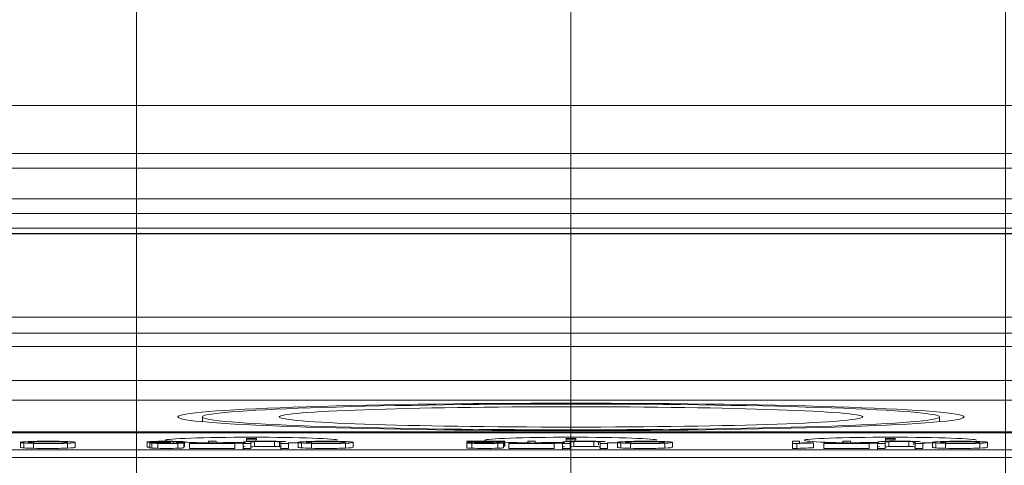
# Model space of a CAD drawing. Header units: millimetres. Extents: x 4 to 836, y 5 to 589.
# Tile 133 of 163: x 685 to 705, y 349 to 358. Entities that reach past the tile are written whole.
import ezdxf

# ---------------------------------------------------------------- set-up
doc = ezdxf.new("R2010")
doc.units = ezdxf.units.MM
doc.layers.add('1', color=7, linetype='Continuous', true_color=0xffffff)
doc.styles.add('ideas_simplex', font='simplex.shx')
doc.dimstyles.get("Standard").update_dxf_attribs({"dimtxt": 0.18, "dimasz": 0.18, "dimexe": 0.18, "dimexo": 0.0625, "dimgap": 0.09, "dimtad": 0, "dimtih": 1, "dimtoh": 1, "dimdec": 4, "dimzin": 0, "dimdsep": 46, "dimtxsty": 'Standard', "dimcen": 0.09, "dimadec": 0, "dimazin": 0, "dimtfac": 1, "dimtdec": 4, "dimtofl": 0, "dimtmove": 0, "dimatfit": 3, "dimfxl": 1, "dimtolj": 1, "dimtzin": 0, "dimarcsym": 0})

# ---------------------------------------------------------------- blocks, each defined once
blk = doc.blocks.new('_U13')
at = {"layer": '1', "color": 27, "lineweight": 13}
for p, q in [((701.028785, 317.780455), (730.248831, 382.403298)), ((730.248831, 382.403298), (732.248831, 382.403298))]:
    blk.add_line(p, q, dxfattribs=at)
at = {"layer": '1', "color": 152, "lineweight": 13}
blk.add_arc((704.942812, 326.43669), 2, 20.669286, 23.659751, dxfattribs=at)
at = {"layer": '1', "color": 27, "lineweight": 18}
for points in [[(705.766818, 328.259055), (706.520827, 331.210542), (707.484825, 330.774662)], [(704.118806, 324.614324), (703.364796, 321.662837), (702.400798, 322.098717)]]:
    blk.add_solid(points, dxfattribs=at)
at = {"layer": '1', "color": 87, "linetype": 'Continuous', "lineweight": 25, "char_height": 3, "attachment_point": 7, "line_spacing_factor": 1.204819, "style": 'ideas_simplex'}
for s, insert in [('\\W1.2776;N°5', (743.147831, 380.038298)), ('\\W0.9188;M', (733.907831, 380.038298)), ('\\W1.0208;4', (737.477831, 380.038298)), ('\\W0.9425;DEPTH 6mm', (729.617831, 374.038298))]:
    blk.add_mtext(s, dxfattribs=dict(at, insert=insert))
blk = doc.blocks.new('_U14')
at = {"layer": '1', "color": 87, "lineweight": 25}
for p, q in [((659.001477, 397.718278), (657.501477, 397.718278)), ((657.501477, 397.718278), (657.501477, 392.093278)), ((671.706477, 397.718278), (670.206477, 397.718278)), ((671.706477, 392.093278), (671.706477, 397.718278)), ((657.501477, 392.093278), (659.001477, 392.093278)), ((670.206477, 392.093278), (671.706477, 392.093278))]:
    blk.add_line(p, q, dxfattribs=at)
at = {"layer": '1', "color": 152, "lineweight": 13}
for p, q in [((633.103977, 337.630815), (633.103977, 392.593278)), ((696.103977, 320.097855), (696.103977, 392.593278))]:
    blk.add_line(p, q, dxfattribs=at)
at = {"layer": '1', "color": 27, "lineweight": 13}
blk.add_line((633.103977, 390.593278), (696.103977, 390.593278), dxfattribs=at)
at = {"layer": '1', "color": 27, "lineweight": 18}
for points in [[(633.103977, 390.593278), (636.103975, 391.122259), (636.103979, 390.064297)], [(696.103977, 390.593278), (693.103979, 390.064297), (693.103975, 391.122259)]]:
    blk.add_solid(points, dxfattribs=at)
at = {"layer": '1', "color": 87, "linetype": 'Continuous', "lineweight": 25, "char_height": 3, "attachment_point": 7, "line_spacing_factor": 1.204819, "style": 'ideas_simplex'}
for s, insert in [('\\W1.0642;63', (661.942977, 399.853278)), ('\\W1.2097;2.48', (658.972977, 392.540778))]:
    blk.add_mtext(s, dxfattribs=dict(at, insert=insert))
blk = doc.blocks.new('_U15')
at = {"layer": '1', "color": 87, "lineweight": 25}
for p, q in [((675.222975, 378.974982), (673.722975, 378.974982)), ((673.722975, 378.974982), (673.722975, 373.349982)), ((681.987975, 378.974982), (680.487975, 378.974982)), ((681.987975, 373.349982), (681.987975, 378.974982)), ((673.722975, 373.349982), (675.222975, 373.349982)), ((680.487975, 373.349982), (681.987975, 373.349982))]:
    blk.add_line(p, q, dxfattribs=at)
at = {"layer": '1', "color": 152, "lineweight": 13}
for p, q in [((687.265142, 328.93669), (687.265142, 373.849982)), ((704.942812, 328.93669), (704.942812, 373.849982))]:
    blk.add_line(p, q, dxfattribs=at)
at = {"layer": '1', "color": 27, "lineweight": 13}
blk.add_line((704.942812, 371.849982), (672.065475, 371.849982), dxfattribs=at)
at = {"layer": '1', "color": 27, "lineweight": 18}
for points in [[(687.265142, 371.849982), (690.26514, 372.378963), (690.265144, 371.321001)], [(704.942812, 371.849982), (701.942814, 371.321001), (701.94281, 372.378963)]]:
    blk.add_solid(points, dxfattribs=at)
at = {"layer": '1', "color": 87, "linetype": 'Continuous', "lineweight": 25, "char_height": 3, "attachment_point": 7, "line_spacing_factor": 1.204819, "style": 'ideas_simplex'}
for s, insert in [('\\W1.2097;17,7', (672.224475, 381.109982)), ('\\W1.4583;.7', (675.194475, 373.797482))]:
    blk.add_mtext(s, dxfattribs=dict(at, insert=insert))

msp = doc.modelspace()

# ---------------------------------------------------------------- linework, layer by layer
at = {"layer": '1', "color": 143, "linetype": 'Continuous', "lineweight": 13}
for p, q in [((647.393, 355.62), (744.815, 355.62)), ((744.815, 355.321), (647.393, 355.321)), ((652.747, 354.698), (739.461, 354.698)), ((656.726, 353.994), (735.481, 353.994)), ((735.481, 353.986), (656.726, 353.986)), ((671.278, 352.29), (720.93, 352.29)), ((671.561, 351.965), (720.647, 351.965)), ((720.647, 351.693), (671.561, 351.693))]:
    msp.add_line(p, q, dxfattribs=at)
at = {"layer": '1', "color": 143, "linetype": 'Continuous', "lineweight": 18}
for p, q in [((739.461, 354.398), (652.747, 354.398)), ((652.639, 354.098), (739.569, 354.098)), ((671.772, 350.998), (720.436, 350.998))]:
    msp.add_line(p, q, dxfattribs=at)
at = {"layer": '1', "color": 252, "linetype": 'Continuous', "lineweight": 18}
for p, q in [((671.855, 350.598), (720.353, 350.598)), ((681.551, 349.954), (710.656, 349.954)), ((710.573, 349.936), (681.635, 349.936))]:
    msp.add_line(p, q, dxfattribs=at)
at = {"layer": '1', "color": 2, "linetype": 'Continuous', "lineweight": 18}
for p, q in [((688.604, 350.259), (688.604, 350.161)), ((703.604, 350.161), (703.604, 350.259))]:
    msp.add_line(p, q, dxfattribs=at)
at = {"layer": '1', "color": 7, "linetype": 'Continuous', "lineweight": 18}
for p, q in [((689.504, 349.823), (689.504, 349.795)), ((689.704, 349.823), (689.504, 349.823)), ((689.704, 349.795), (689.704, 349.823)), ((696.004, 349.823), (696.004, 349.795)), ((696.204, 349.823), (696.004, 349.823)), ((696.204, 349.795), (696.204, 349.823)), ((702.704, 349.823), (702.504, 349.823)), ((702.504, 349.823), (702.504, 349.795)), ((702.704, 349.795), (702.704, 349.823)), ((684.902, 349.753), (684.902, 349.628)), ((684.97, 349.729), (684.97, 349.629)), ((685.168, 349.721), (685.168, 349.621)), ((686.018, 349.741), (686.018, 349.641)), ((687.477, 349.762), (687.477, 349.637)), ((687.534, 349.742), (687.534, 349.618)), ((687.698, 349.756), (687.698, 349.728)), ((687.7, 349.72), (687.7, 349.62)), ((688.098, 349.75), (688.098, 349.731)), ((688.226, 349.73), (688.226, 349.63)), ((688.241, 349.751), (688.241, 349.651)), ((688.342, 349.719), (688.342, 349.619)), ((689.267, 349.721), (689.267, 349.724)), ((689.267, 349.724), (689.267, 349.721)), ((689.267, 349.621), (689.267, 349.721)), ((689.436, 349.606), (689.436, 349.731)), ((689.504, 349.795), (689.704, 349.795)), ((689.504, 349.795), (689.504, 349.757)), ((690.074, 349.757), (690.074, 349.657)), ((690.2, 349.744), (690.2, 349.736)), ((690.2, 349.606), (690.2, 349.731)), ((690.354, 349.615), (690.354, 349.74)), ((690.555, 349.753), (690.555, 349.628)), ((690.623, 349.729), (690.623, 349.629)), ((690.821, 349.721), (690.821, 349.621)), ((691.671, 349.741), (691.671, 349.641)), ((693.986, 349.743), (693.986, 349.618)), ((694.645, 349.753), (694.645, 349.732)), ((694.729, 349.731), (694.729, 349.631)), ((694.739, 349.659), (694.731, 349.658)), ((694.739, 349.759), (694.739, 349.659)), ((694.756, 349.663), (694.756, 349.762)), ((694.838, 349.719), (694.838, 349.619)), ((695.378, 349.737), (695.378, 349.734)), ((695.763, 349.721), (695.763, 349.724)), ((695.763, 349.724), (695.763, 349.721)), ((695.763, 349.621), (695.763, 349.721)), ((695.932, 349.606), (695.932, 349.731)), ((696.004, 349.795), (696.004, 349.757)), ((696.004, 349.795), (696.204, 349.795)), ((696.57, 349.757), (696.57, 349.657)), ((696.696, 349.606), (696.696, 349.731)), ((696.85, 349.615), (696.85, 349.74)), ((697.052, 349.753), (697.052, 349.628)), ((697.12, 349.729), (697.12, 349.629)), ((697.317, 349.721), (697.317, 349.621)), ((698.167, 349.741), (698.167, 349.641)), ((700.609, 349.763), (700.609, 349.663)), ((700.752, 349.763), (700.609, 349.763)), ((700.609, 349.763), (700.609, 349.718)), ((700.609, 349.718), (700.609, 349.618)), ((700.609, 349.718), (700.698, 349.718)), ((700.609, 349.663), (700.609, 349.618)), ((700.698, 349.718), (700.698, 349.618)), ((700.752, 349.728), (700.752, 349.763)), ((701.037, 349.73), (701.037, 349.735)), ((701.037, 349.73), (701.037, 349.63)), ((701.249, 349.719), (701.249, 349.619)), ((702.173, 349.721), (702.173, 349.724)), ((702.173, 349.724), (702.173, 349.721)), ((702.173, 349.621), (702.173, 349.721)), ((702.343, 349.606), (702.343, 349.731)), ((702.504, 349.795), (702.504, 349.76)), ((702.504, 349.795), (702.704, 349.795)), ((702.981, 349.757), (702.981, 349.657)), ((703.106, 349.606), (703.106, 349.731)), ((703.261, 349.615), (703.261, 349.74)), ((703.462, 349.753), (703.462, 349.628)), ((703.53, 349.729), (703.53, 349.629)), ((703.728, 349.721), (703.728, 349.621)), ((704.578, 349.741), (704.578, 349.641)), ((700.609, 349.618), (700.698, 349.618))]:
    msp.add_line(p, q, dxfattribs=at)
at = {"layer": '1', "color": 7, "linetype": 'Continuous', "lineweight": 13}
for p, q in [((685.174, 349.754), (685.174, 349.728)), ((685.862, 349.724), (685.862, 349.624)), ((687.534, 349.743), (687.534, 349.643)), ((687.577, 349.724), (687.577, 349.624)), ((688.014, 349.757), (688.014, 349.725)), ((688.107, 349.721), (688.107, 349.622)), ((689.267, 349.724), (689.267, 349.724)), ((689.663, 349.755), (689.663, 349.655)), ((690.171, 349.753), (690.171, 349.653)), ((690.827, 349.754), (690.827, 349.728)), ((691.515, 349.724), (691.515, 349.624)), ((693.985, 349.758), (693.985, 349.761)), ((694.084, 349.722), (694.084, 349.622)), ((694.615, 349.722), (694.615, 349.622)), ((695.763, 349.724), (695.763, 349.724)), ((696.159, 349.755), (696.159, 349.655)), ((696.667, 349.753), (696.667, 349.689)), ((697.323, 349.754), (697.323, 349.728)), ((698.011, 349.724), (698.011, 349.624)), ((702.173, 349.724), (702.173, 349.724)), ((702.57, 349.755), (702.57, 349.655)), ((703.078, 349.753), (703.078, 349.689)), ((703.734, 349.754), (703.734, 349.728)), ((704.422, 349.724), (704.422, 349.624))]:
    msp.add_line(p, q, dxfattribs=at)
at = {"layer": '1', "color": 27, "linetype": 'Continuous', "lineweight": 18}
msp.add_line((720.091, 349.589), (672.117, 349.589), dxfattribs=at)
at = {"layer": '1', "color": 27, "linetype": 'Continuous', "lineweight": 13}
msp.add_line((682.814, 349.436), (709.394, 349.436), dxfattribs=at)
at = {"layer": '1', "color": 252, "linetype": 'Continuous', "lineweight": 18}
msp.add_ellipse((696.104, 350.259), major_axis=(-8, 0), ratio=0.034899, dxfattribs=at)
at = {"layer": '1', "color": 2, "linetype": 'Continuous', "lineweight": 18}
for major_axis in [(7.5, 0), (5.937, 0)]:
    msp.add_ellipse((696.104, 350.259), major_axis=major_axis, ratio=0.034899, dxfattribs=at)
at = {"layer": '1', "color": 252, "linetype": 'Continuous', "lineweight": 18}
for centre, start_param, end_param in [((689.604, 349.784), 3.141598, 6.283185), ((696.104, 349.784), 3.141598, 6.283185), ((702.604, 349.784), 3.141598, 6.283185), ((689.604, 349.784), 0, 0.370806), ((689.604, 349.784), 0.6777, 1.474683), ((689.604, 349.784), 2.013564, 2.158765), ((696.104, 349.784), 0, 0.359614), ((696.104, 349.784), 0.691543, 1.472523), ((696.104, 349.784), 2.014546, 2.155917), ((702.604, 349.784), 0, 1.42108), ((702.604, 349.784), 1.960746, 2.089748)]:
    msp.add_ellipse(centre, major_axis=(-1.75, 0), ratio=0.034899, start_param=start_param, end_param=end_param, dxfattribs=at)
at = {"layer": '1', "color": 30, "linetype": 'Continuous', "lineweight": 18}
for centre, start_param, end_param in [((689.604, 349.684), 1.64831, 2.038751), ((689.604, 349.684), 0.997412, 1.083119), ((696.104, 349.684), 1.64831, 2.050532), ((696.104, 349.684), 0.997412, 1.07929), ((702.604, 349.684), 1.72204, 2.105118), ((702.604, 349.684), 0.997412, 1.158713)]:
    msp.add_ellipse(centre, major_axis=(1.6, 0), ratio=0.034899, start_param=start_param, end_param=end_param, dxfattribs=at)
at = {"layer": '1', "color": 7, "linetype": 'Continuous', "lineweight": 18}
for centre, major_axis, start_param, end_param in [((701.398, 349.704), (0.807, 0), 2.03578, 2.622704), ((701.398, 349.604), (0.807, 0), 2.03578, 2.622704), ((701.419, 349.703), (-0.985, 0), 5.110589, 5.455533)]:
    msp.add_ellipse(centre, major_axis=major_axis, ratio=0.034899, start_param=start_param, end_param=end_param, dxfattribs=at)
at = {"layer": '1', "color": 143, "linetype": 'Continuous', "lineweight": 18}
msp.add_open_spline([(676.91, 356.598), (715.298, 356.598)], degree=1, dxfattribs=at)
at = {"layer": '1', "color": 7, "linetype": 'Continuous', "lineweight": 18}
for points, knots in [([(684.97, 349.729), (684.925, 349.732), (684.902, 349.736), (684.902, 349.745), (684.926, 349.749), (684.974, 349.753)], [0, 0, 0, 0, 0.5, 0.5, 1, 1, 1, 1]), ([(684.97, 349.629), (684.925, 349.632), (684.902, 349.636), (684.902, 349.641), (684.902, 349.641), (684.902, 349.641)], [0, 0, 0, 0, 0.996069, 0.996069, 1, 1, 1, 1]), ([(685.174, 349.754), (685.099, 349.751), (685.061, 349.746), (685.061, 349.741), (685.061, 349.737), (685.078, 349.734), (685.11, 349.731)], [0, 0, 0, 0, 0.5, 0.5, 0.5, 1, 1, 1, 1]), ([(685.862, 349.724), (685.758, 349.72), (685.624, 349.718), (685.459, 349.718), (685.352, 349.718), (685.255, 349.719), (685.168, 349.721)], [0, 0, 0, 0, 0.5, 0.5, 0.5, 1, 1, 1, 1]), ([(685.862, 349.624), (685.758, 349.62), (685.624, 349.618), (685.459, 349.618), (685.352, 349.618), (685.255, 349.619), (685.168, 349.621)], [0, 0, 0, 0, 0.5, 0.5, 0.5, 1, 1, 1, 1]), ([(685.746, 349.754), (685.67, 349.757), (685.575, 349.759), (685.461, 349.759), (685.345, 349.759), (685.249, 349.757), (685.174, 349.754)], [0, 0, 0, 0, 0.5, 0.5, 0.5, 1, 1, 1, 1]), ([(685.177, 349.761), (685.265, 349.763), (685.359, 349.764), (685.46, 349.764), (685.57, 349.764), (685.668, 349.763), (685.755, 349.761)], [0, 0, 0, 0, 0.5, 0.5, 0.5, 1, 1, 1, 1]), ([(685.25, 349.725), (685.312, 349.724), (685.382, 349.723), (685.459, 349.723), (685.568, 349.723), (685.662, 349.724), (685.741, 349.727)], [0, 0, 0, 0, 0.5, 0.5, 0.5, 1, 1, 1, 1]), ([(687.534, 349.743), (687.496, 349.745), (687.477, 349.747), (687.477, 349.754), (687.514, 349.757), (687.588, 349.76)], [0, 0, 0, 0, 0.5, 0.5, 1, 1, 1, 1]), ([(687.534, 349.643), (687.496, 349.645), (687.477, 349.647), (687.477, 349.65), (687.477, 349.65), (687.477, 349.65)], [0, 0, 0, 0, 0.999095, 0.999095, 1, 1, 1, 1]), ([(687.577, 349.724), (687.548, 349.726), (687.534, 349.728), (687.534, 349.732), (687.547, 349.734), (687.575, 349.735)], [0, 0, 0, 0, 0.5, 0.5, 1, 1, 1, 1]), ([(687.577, 349.624), (687.548, 349.626), (687.534, 349.628), (687.534, 349.63), (687.534, 349.63), (687.534, 349.63)], [0, 0, 0, 0, 0.993302, 0.993302, 1, 1, 1, 1]), ([(687.588, 349.76), (687.662, 349.762), (687.756, 349.764), (687.87, 349.764), (687.972, 349.764), (688.057, 349.762), (688.125, 349.76)], [0, 0, 0, 0, 0.5, 0.5, 0.5, 1, 1, 1, 1]), ([(687.698, 349.756), (687.652, 349.755), (687.629, 349.753), (687.629, 349.747), (687.65, 349.745), (687.693, 349.744)], [0, 0, 0, 0, 0.5, 0.5, 1, 1, 1, 1]), ([(687.754, 349.735), (687.706, 349.734), (687.681, 349.732), (687.681, 349.728), (687.699, 349.726), (687.735, 349.725)], [0, 0, 0, 0, 0.5, 0.5, 1, 1, 1, 1]), ([(687.693, 349.744), (687.736, 349.742), (687.791, 349.741), (687.857, 349.741), (687.884, 349.741), (687.918, 349.742), (687.958, 349.742)], [0, 0, 0, 0, 0.5, 0.5, 0.5, 1, 1, 1, 1]), ([(688.014, 349.757), (687.974, 349.758), (687.926, 349.759), (687.869, 349.759), (687.802, 349.759), (687.745, 349.758), (687.698, 349.756)], [0, 0, 0, 0, 0.5, 0.5, 0.5, 1, 1, 1, 1]), ([(688.107, 349.721), (688.045, 349.719), (687.968, 349.718), (687.875, 349.718), (687.812, 349.718), (687.753, 349.719), (687.7, 349.72)], [0, 0, 0, 0, 0.5, 0.5, 0.5, 1, 1, 1, 1]), ([(688.107, 349.622), (688.045, 349.62), (687.968, 349.619), (687.875, 349.619), (687.812, 349.619), (687.753, 349.619), (687.7, 349.62)], [0, 0, 0, 0, 0.5, 0.5, 0.5, 1, 1, 1, 1]), ([(687.735, 349.725), (687.77, 349.724), (687.816, 349.723), (687.928, 349.723), (687.975, 349.724), (688.011, 349.725)], [0, 0, 0, 0, 0.5, 0.5, 1, 1, 1, 1]), ([(687.942, 349.737), (687.933, 349.737), (687.925, 349.737), (687.919, 349.737), (687.858, 349.737), (687.803, 349.737), (687.754, 349.735)], [0, 0, 0, 0, 0.5, 0.5, 0.5, 1, 1, 1, 1]), ([(688.882, 349.763), (688.882, 349.763), (688.728, 349.763), (688.728, 349.763), (688.728, 349.763), (688.728, 349.724), (688.728, 349.724), (688.728, 349.724), (688.342, 349.724), (688.342, 349.724), (688.342, 349.724), (688.342, 349.719), (688.342, 349.719)], [0, 0, 0, 0, 0.25, 0.25, 0.25, 0.5, 0.5, 0.5, 0.75, 0.75, 0.75, 1, 1, 1, 1]), ([(688.342, 349.619), (688.342, 349.619), (689.267, 349.619), (689.267, 349.619), (689.267, 349.619), (689.267, 349.62), (689.267, 349.621)], [0, 0, 0, 0, 0.706787, 0.706787, 0.706787, 1, 1, 1, 1]), ([(689.267, 349.724), (689.267, 349.724), (689.267, 349.724), (689.267, 349.724), (689.267, 349.724), (688.882, 349.724), (688.882, 349.724), (688.882, 349.724), (688.882, 349.73), (688.882, 349.738)], [0, 0, 0, 0, 0.000679, 0.000679, 0.000679, 0.715056, 0.715056, 0.715056, 1, 1, 1, 1]), ([(689.476, 349.655), (689.449, 349.652), (689.436, 349.649), (689.436, 349.644), (689.436, 349.644), (689.436, 349.619), (689.436, 349.619), (689.436, 349.619), (689.591, 349.619), (689.591, 349.619)], [0, 0, 0, 0, 0.333333, 0.333333, 0.333333, 0.666667, 0.666667, 0.666667, 1, 1, 1, 1]), ([(689.591, 349.719), (689.591, 349.719), (689.591, 349.744), (689.591, 349.744), (689.591, 349.75), (689.615, 349.753), (689.663, 349.755)], [0, 0, 0, 0, 0.500309, 0.500309, 0.500309, 1, 1, 1, 1]), ([(689.591, 349.644), (689.591, 349.644), (689.591, 349.644), (689.591, 349.65), (689.615, 349.653), (689.663, 349.655)], [0, 0, 0, 0, 0.001395, 0.001395, 1, 1, 1, 1]), ([(690.16, 349.761), (690.091, 349.763), (690.001, 349.764), (689.892, 349.764), (689.78, 349.764), (689.689, 349.763), (689.62, 349.761)], [0, 0, 0, 0, 0.5, 0.5, 0.5, 1, 1, 1, 1]), ([(689.663, 349.755), (689.711, 349.757), (689.792, 349.758), (689.906, 349.758), (689.972, 349.758), (690.028, 349.758), (690.074, 349.757)], [0, 0, 0, 0, 0.5, 0.5, 0.5, 1, 1, 1, 1]), ([(689.663, 349.655), (689.711, 349.657), (689.792, 349.658), (689.906, 349.658), (689.972, 349.658), (690.028, 349.658), (690.074, 349.657)], [0, 0, 0, 0, 0.5, 0.5, 0.5, 1, 1, 1, 1]), ([(690.171, 349.653), (690.19, 349.651), (690.2, 349.648), (690.2, 349.644), (690.2, 349.644), (690.2, 349.619), (690.2, 349.619), (690.2, 349.619), (690.354, 349.619), (690.354, 349.619), (690.354, 349.619), (690.354, 349.623), (690.354, 349.628)], [0, 0, 0, 0, 0.294216, 0.294216, 0.294216, 0.588432, 0.588432, 0.588432, 0.882648, 0.882648, 0.882648, 1, 1, 1, 1]), ([(690.623, 349.729), (690.578, 349.732), (690.555, 349.736), (690.555, 349.745), (690.579, 349.749), (690.627, 349.753)], [0, 0, 0, 0, 0.5, 0.5, 1, 1, 1, 1]), ([(690.623, 349.629), (690.578, 349.632), (690.555, 349.636), (690.555, 349.641), (690.555, 349.641), (690.555, 349.641)], [0, 0, 0, 0, 0.996069, 0.996069, 1, 1, 1, 1]), ([(690.827, 349.754), (690.752, 349.751), (690.714, 349.746), (690.714, 349.741), (690.714, 349.737), (690.731, 349.734), (690.763, 349.731)], [0, 0, 0, 0, 0.5, 0.5, 0.5, 1, 1, 1, 1]), ([(691.515, 349.724), (691.411, 349.72), (691.277, 349.718), (691.112, 349.718), (691.005, 349.718), (690.908, 349.719), (690.821, 349.721)], [0, 0, 0, 0, 0.5, 0.5, 0.5, 1, 1, 1, 1]), ([(691.515, 349.624), (691.411, 349.62), (691.277, 349.618), (691.112, 349.618), (691.005, 349.618), (690.908, 349.619), (690.821, 349.621)], [0, 0, 0, 0, 0.5, 0.5, 0.5, 1, 1, 1, 1]), ([(691.399, 349.754), (691.323, 349.757), (691.228, 349.759), (691.114, 349.759), (690.998, 349.759), (690.902, 349.757), (690.827, 349.754)], [0, 0, 0, 0, 0.5, 0.5, 0.5, 1, 1, 1, 1]), ([(690.83, 349.761), (690.918, 349.763), (691.012, 349.764), (691.113, 349.764), (691.223, 349.764), (691.321, 349.763), (691.408, 349.761)], [0, 0, 0, 0, 0.5, 0.5, 0.5, 1, 1, 1, 1]), ([(690.903, 349.725), (690.965, 349.724), (691.035, 349.723), (691.112, 349.723), (691.221, 349.723), (691.315, 349.724), (691.394, 349.727)], [0, 0, 0, 0, 0.5, 0.5, 0.5, 1, 1, 1, 1]), ([(693.985, 349.761), (693.985, 349.762), (693.985, 349.763), (693.985, 349.763), (693.985, 349.763), (694.756, 349.763), (694.756, 349.763)], [0, 0, 0, 0, 0.285247, 0.285247, 0.285247, 1, 1, 1, 1]), ([(694.084, 349.722), (694.019, 349.724), (693.986, 349.727), (693.986, 349.732), (693.996, 349.734), (694.015, 349.736)], [0, 0, 0, 0, 0.5, 0.5, 1, 1, 1, 1]), ([(694.084, 349.622), (694.019, 349.624), (693.986, 349.627), (693.986, 349.631), (693.986, 349.631), (693.986, 349.631)], [0, 0, 0, 0, 0.997521, 0.997521, 1, 1, 1, 1]), ([(694.615, 349.722), (694.55, 349.72), (694.461, 349.718), (694.238, 349.718), (694.15, 349.72), (694.084, 349.722)], [0, 0, 0, 0, 0.5, 0.5, 1, 1, 1, 1]), ([(694.615, 349.622), (694.55, 349.62), (694.461, 349.618), (694.238, 349.618), (694.15, 349.62), (694.084, 349.622)], [0, 0, 0, 0, 0.5, 0.5, 1, 1, 1, 1]), ([(694.2, 349.737), (694.156, 349.735), (694.134, 349.733), (694.134, 349.728), (694.154, 349.727), (694.194, 349.725)], [0, 0, 0, 0, 0.5, 0.5, 1, 1, 1, 1]), ([(694.194, 349.725), (694.235, 349.724), (694.288, 349.723), (694.353, 349.723), (694.422, 349.723), (694.478, 349.724), (694.519, 349.725)], [0, 0, 0, 0, 0.5, 0.5, 0.5, 1, 1, 1, 1]), ([(695.378, 349.763), (695.378, 349.763), (695.224, 349.763), (695.224, 349.763), (695.224, 349.763), (695.224, 349.724), (695.224, 349.724), (695.224, 349.724), (694.838, 349.724), (694.838, 349.724), (694.838, 349.724), (694.838, 349.719), (694.838, 349.719)], [0, 0, 0, 0, 0.25, 0.25, 0.25, 0.5, 0.5, 0.5, 0.75, 0.75, 0.75, 1, 1, 1, 1]), ([(694.838, 349.619), (694.838, 349.619), (695.763, 349.619), (695.763, 349.619), (695.763, 349.619), (695.763, 349.62), (695.763, 349.621)], [0, 0, 0, 0, 0.706787, 0.706787, 0.706787, 1, 1, 1, 1]), ([(695.763, 349.724), (695.763, 349.724), (695.763, 349.724), (695.763, 349.724), (695.763, 349.724), (695.378, 349.724), (695.378, 349.724), (695.378, 349.724), (695.378, 349.73), (695.378, 349.737)], [0, 0, 0, 0, 0.000679, 0.000679, 0.000679, 0.715056, 0.715056, 0.715056, 1, 1, 1, 1]), ([(695.972, 349.755), (695.946, 349.752), (695.932, 349.749), (695.932, 349.744), (695.932, 349.744), (695.932, 349.74), (695.932, 349.735)], [0, 0, 0, 0, 0.716538, 0.716538, 0.716538, 1, 1, 1, 1]), ([(695.972, 349.655), (695.946, 349.652), (695.932, 349.649), (695.932, 349.644), (695.932, 349.644), (695.932, 349.619), (695.932, 349.619), (695.932, 349.619), (696.087, 349.619), (696.087, 349.619)], [0, 0, 0, 0, 0.333333, 0.333333, 0.333333, 0.666667, 0.666667, 0.666667, 1, 1, 1, 1]), ([(696.087, 349.719), (696.087, 349.719), (696.087, 349.744), (696.087, 349.744), (696.087, 349.75), (696.111, 349.753), (696.159, 349.755)], [0, 0, 0, 0, 0.500309, 0.500309, 0.500309, 1, 1, 1, 1]), ([(696.087, 349.644), (696.087, 349.644), (696.087, 349.644), (696.087, 349.65), (696.111, 349.653), (696.159, 349.655)], [0, 0, 0, 0, 0.001395, 0.001395, 1, 1, 1, 1]), ([(696.657, 349.761), (696.587, 349.763), (696.498, 349.764), (696.388, 349.764), (696.276, 349.764), (696.185, 349.763), (696.116, 349.761)], [0, 0, 0, 0, 0.5, 0.5, 0.5, 1, 1, 1, 1]), ([(696.159, 349.755), (696.208, 349.757), (696.289, 349.758), (696.402, 349.758), (696.468, 349.758), (696.525, 349.758), (696.57, 349.757)], [0, 0, 0, 0, 0.5, 0.5, 0.5, 1, 1, 1, 1]), ([(696.159, 349.655), (696.208, 349.657), (696.289, 349.658), (696.402, 349.658), (696.468, 349.658), (696.525, 349.658), (696.57, 349.657)], [0, 0, 0, 0, 0.5, 0.5, 0.5, 1, 1, 1, 1]), ([(696.667, 349.653), (696.686, 349.651), (696.696, 349.648), (696.696, 349.644), (696.696, 349.644), (696.696, 349.619), (696.696, 349.619), (696.696, 349.619), (696.85, 349.619), (696.85, 349.619), (696.85, 349.619), (696.85, 349.623), (696.85, 349.628)], [0, 0, 0, 0, 0.294216, 0.294216, 0.294216, 0.588432, 0.588432, 0.588432, 0.882648, 0.882648, 0.882648, 1, 1, 1, 1]), ([(697.12, 349.729), (697.074, 349.732), (697.052, 349.736), (697.052, 349.745), (697.075, 349.749), (697.123, 349.753)], [0, 0, 0, 0, 0.5, 0.5, 1, 1, 1, 1]), ([(697.12, 349.629), (697.074, 349.632), (697.052, 349.636), (697.052, 349.641), (697.052, 349.641), (697.052, 349.641)], [0, 0, 0, 0, 0.996069, 0.996069, 1, 1, 1, 1]), ([(697.323, 349.754), (697.248, 349.751), (697.211, 349.746), (697.211, 349.741), (697.211, 349.737), (697.227, 349.734), (697.259, 349.731)], [0, 0, 0, 0, 0.5, 0.5, 0.5, 1, 1, 1, 1]), ([(698.011, 349.724), (697.907, 349.72), (697.773, 349.718), (697.609, 349.718), (697.501, 349.718), (697.404, 349.719), (697.317, 349.721)], [0, 0, 0, 0, 0.5, 0.5, 0.5, 1, 1, 1, 1]), ([(698.011, 349.624), (697.907, 349.62), (697.773, 349.618), (697.609, 349.618), (697.501, 349.618), (697.404, 349.619), (697.317, 349.621)], [0, 0, 0, 0, 0.5, 0.5, 0.5, 1, 1, 1, 1]), ([(697.895, 349.754), (697.819, 349.757), (697.724, 349.759), (697.61, 349.759), (697.494, 349.759), (697.398, 349.757), (697.323, 349.754)], [0, 0, 0, 0, 0.5, 0.5, 0.5, 1, 1, 1, 1]), ([(697.326, 349.761), (697.414, 349.763), (697.508, 349.764), (697.609, 349.764), (697.719, 349.764), (697.817, 349.763), (697.904, 349.761)], [0, 0, 0, 0, 0.5, 0.5, 0.5, 1, 1, 1, 1]), ([(697.4, 349.725), (697.462, 349.724), (697.531, 349.723), (697.608, 349.723), (697.717, 349.723), (697.811, 349.724), (697.89, 349.727)], [0, 0, 0, 0, 0.5, 0.5, 0.5, 1, 1, 1, 1]), ([(701.789, 349.763), (701.789, 349.763), (701.635, 349.763), (701.635, 349.763), (701.635, 349.763), (701.635, 349.724), (701.635, 349.724), (701.635, 349.724), (701.249, 349.724), (701.249, 349.724), (701.249, 349.724), (701.249, 349.719), (701.249, 349.719)], [0, 0, 0, 0, 0.25, 0.25, 0.25, 0.5, 0.5, 0.5, 0.75, 0.75, 0.75, 1, 1, 1, 1]), ([(701.249, 349.619), (701.249, 349.619), (702.173, 349.619), (702.173, 349.619), (702.173, 349.619), (702.173, 349.62), (702.173, 349.621)], [0, 0, 0, 0, 0.706787, 0.706787, 0.706787, 1, 1, 1, 1]), ([(702.173, 349.724), (702.173, 349.724), (702.173, 349.724), (702.173, 349.724), (702.173, 349.724), (701.789, 349.724), (701.789, 349.724), (701.789, 349.724), (701.789, 349.73), (701.789, 349.737)], [0, 0, 0, 0, 0.000679, 0.000679, 0.000679, 0.715056, 0.715056, 0.715056, 1, 1, 1, 1]), ([(702.383, 349.755), (702.356, 349.752), (702.343, 349.749), (702.343, 349.744), (702.343, 349.744), (702.343, 349.74), (702.343, 349.735)], [0, 0, 0, 0, 0.716538, 0.716538, 0.716538, 1, 1, 1, 1]), ([(702.383, 349.655), (702.356, 349.652), (702.343, 349.649), (702.343, 349.644), (702.343, 349.644), (702.343, 349.619), (702.343, 349.619), (702.343, 349.619), (702.498, 349.619), (702.498, 349.619)], [0, 0, 0, 0, 0.333333, 0.333333, 0.333333, 0.666667, 0.666667, 0.666667, 1, 1, 1, 1]), ([(702.498, 349.719), (702.498, 349.719), (702.498, 349.744), (702.498, 349.744), (702.498, 349.75), (702.522, 349.753), (702.57, 349.755)], [0, 0, 0, 0, 0.500309, 0.500309, 0.500309, 1, 1, 1, 1]), ([(702.498, 349.644), (702.498, 349.644), (702.498, 349.644), (702.498, 349.65), (702.522, 349.653), (702.57, 349.655)], [0, 0, 0, 0, 0.001395, 0.001395, 1, 1, 1, 1]), ([(703.067, 349.761), (702.998, 349.763), (702.908, 349.764), (702.799, 349.764), (702.687, 349.764), (702.596, 349.763), (702.527, 349.761)], [0, 0, 0, 0, 0.5, 0.5, 0.5, 1, 1, 1, 1]), ([(702.57, 349.755), (702.618, 349.757), (702.699, 349.758), (702.813, 349.758), (702.879, 349.758), (702.935, 349.758), (702.981, 349.757)], [0, 0, 0, 0, 0.5, 0.5, 0.5, 1, 1, 1, 1]), ([(702.57, 349.655), (702.618, 349.657), (702.699, 349.658), (702.813, 349.658), (702.879, 349.658), (702.935, 349.658), (702.981, 349.657)], [0, 0, 0, 0, 0.5, 0.5, 0.5, 1, 1, 1, 1]), ([(703.078, 349.653), (703.097, 349.651), (703.106, 349.648), (703.106, 349.644), (703.106, 349.644), (703.106, 349.619), (703.106, 349.619), (703.106, 349.619), (703.261, 349.619), (703.261, 349.619), (703.261, 349.619), (703.261, 349.623), (703.261, 349.628)], [0, 0, 0, 0, 0.294216, 0.294216, 0.294216, 0.588432, 0.588432, 0.588432, 0.882648, 0.882648, 0.882648, 1, 1, 1, 1]), ([(703.53, 349.729), (703.485, 349.732), (703.462, 349.736), (703.462, 349.745), (703.486, 349.749), (703.534, 349.753)], [0, 0, 0, 0, 0.5, 0.5, 1, 1, 1, 1]), ([(703.53, 349.629), (703.485, 349.632), (703.462, 349.636), (703.462, 349.641), (703.462, 349.641), (703.462, 349.641)], [0, 0, 0, 0, 0.996069, 0.996069, 1, 1, 1, 1]), ([(703.734, 349.754), (703.659, 349.751), (703.621, 349.746), (703.621, 349.741), (703.621, 349.737), (703.637, 349.734), (703.669, 349.731)], [0, 0, 0, 0, 0.5, 0.5, 0.5, 1, 1, 1, 1]), ([(704.422, 349.724), (704.318, 349.72), (704.184, 349.718), (704.019, 349.718), (703.912, 349.718), (703.814, 349.719), (703.728, 349.721)], [0, 0, 0, 0, 0.5, 0.5, 0.5, 1, 1, 1, 1]), ([(704.422, 349.624), (704.318, 349.62), (704.184, 349.618), (704.019, 349.618), (703.912, 349.618), (703.814, 349.619), (703.728, 349.621)], [0, 0, 0, 0, 0.5, 0.5, 0.5, 1, 1, 1, 1]), ([(704.306, 349.754), (704.23, 349.757), (704.135, 349.759), (704.021, 349.759), (703.905, 349.759), (703.809, 349.757), (703.734, 349.754)], [0, 0, 0, 0, 0.5, 0.5, 0.5, 1, 1, 1, 1]), ([(703.737, 349.761), (703.824, 349.763), (703.919, 349.764), (704.02, 349.764), (704.13, 349.764), (704.228, 349.763), (704.314, 349.761)], [0, 0, 0, 0, 0.5, 0.5, 0.5, 1, 1, 1, 1]), ([(703.81, 349.725), (703.872, 349.724), (703.941, 349.723), (704.018, 349.723), (704.128, 349.723), (704.222, 349.724), (704.301, 349.727)], [0, 0, 0, 0, 0.5, 0.5, 0.5, 1, 1, 1, 1])]:
    msp.add_open_spline(points, degree=3, knots=knots, dxfattribs=at)
for points, degree in [([(685.168, 349.721), (685.082, 349.723), (685.016, 349.725), (684.97, 349.729)], 3), ([(685.168, 349.621), (685.082, 349.623), (685.016, 349.625), (684.97, 349.629)], 3), ([(684.974, 349.753), (685.022, 349.756), (685.089, 349.759), (685.177, 349.761)], 3), ([(685.11, 349.731), (685.142, 349.729), (685.189, 349.727), (685.25, 349.725)], 3), ([(685.741, 349.727), (685.82, 349.73), (685.859, 349.735), (685.859, 349.741)], 3), ([(685.859, 349.741), (685.859, 349.747), (685.821, 349.751), (685.746, 349.754)], 3), ([(685.755, 349.761), (685.841, 349.759), (685.907, 349.756), (685.951, 349.752)], 3), ([(686.018, 349.741), (686.018, 349.734), (685.966, 349.728), (685.862, 349.724)], 3), ([(686.018, 349.641), (686.018, 349.634), (685.966, 349.628), (685.862, 349.624)], 3), ([(685.951, 349.752), (685.996, 349.749), (686.018, 349.745), (686.018, 349.741)], 3), ([(687.695, 349.739), (687.626, 349.739), (687.572, 349.741), (687.534, 349.743)], 3), ([(687.575, 349.735), (687.602, 349.737), (687.642, 349.738), (687.695, 349.739)], 3), ([(687.7, 349.72), (687.646, 349.721), (687.605, 349.722), (687.577, 349.724)], 3), ([(687.7, 349.62), (687.646, 349.621), (687.605, 349.623), (687.577, 349.624)], 3), ([(687.958, 349.742), (687.958, 349.742), (687.942, 349.737), (687.942, 349.737)], 3), ([(688.011, 349.725), (688.049, 349.726), (688.073, 349.728), (688.083, 349.731)], 3), ([(688.098, 349.75), (688.081, 349.754), (688.053, 349.756), (688.014, 349.757)], 3), ([(688.083, 349.731), (688.083, 349.731), (688.226, 349.73), (688.226, 349.73)], 3), ([(688.241, 349.751), (688.241, 349.751), (688.097, 349.75), (688.098, 349.75)], 3), ([(688.226, 349.73), (688.209, 349.726), (688.169, 349.723), (688.107, 349.721)], 3), ([(688.226, 349.63), (688.209, 349.626), (688.169, 349.624), (688.107, 349.622)], 3), ([(688.125, 349.76), (688.193, 349.758), (688.231, 349.755), (688.241, 349.751)], 3), ([(689.62, 349.761), (689.551, 349.759), (689.503, 349.757), (689.476, 349.755)], 3), ([(689.591, 349.719), (689.591, 349.619)], 1), ([(690.074, 349.757), (690.12, 349.756), (690.152, 349.754), (690.171, 349.753)], 3), ([(690.074, 349.657), (690.12, 349.656), (690.152, 349.655), (690.171, 349.653)], 3), ([(690.309, 349.755), (690.28, 349.758), (690.23, 349.76), (690.16, 349.761)], 3), ([(690.821, 349.721), (690.735, 349.723), (690.669, 349.725), (690.623, 349.729)], 3), ([(690.821, 349.621), (690.735, 349.623), (690.669, 349.626), (690.623, 349.629)], 3), ([(690.627, 349.753), (690.675, 349.756), (690.742, 349.759), (690.83, 349.761)], 3), ([(690.763, 349.731), (690.795, 349.729), (690.842, 349.727), (690.903, 349.725)], 3), ([(691.394, 349.727), (691.473, 349.73), (691.512, 349.735), (691.512, 349.741)], 3), ([(691.512, 349.741), (691.512, 349.747), (691.474, 349.751), (691.399, 349.754)], 3), ([(691.408, 349.761), (691.494, 349.759), (691.56, 349.756), (691.604, 349.752)], 3), ([(691.671, 349.741), (691.671, 349.734), (691.619, 349.728), (691.515, 349.724)], 3), ([(691.671, 349.641), (691.671, 349.634), (691.619, 349.628), (691.515, 349.624)], 3), ([(691.604, 349.752), (691.649, 349.749), (691.671, 349.745), (691.671, 349.741)], 3), ([(694.557, 349.758), (694.557, 349.758), (693.985, 349.758), (693.985, 349.758)], 3), ([(694.015, 349.736), (694.034, 349.738), (694.066, 349.739), (694.11, 349.741)], 3), ([(694.11, 349.741), (694.154, 349.743), (694.228, 349.746), (694.331, 349.749)], 3), ([(694.458, 349.746), (694.331, 349.743), (694.245, 349.739), (694.2, 349.737)], 3), ([(694.331, 349.749), (694.417, 349.752), (694.472, 349.754), (694.497, 349.755)], 3), ([(694.645, 349.753), (694.602, 349.751), (694.539, 349.749), (694.458, 349.746)], 3), ([(694.497, 349.755), (694.521, 349.756), (694.541, 349.757), (694.557, 349.758)], 3), ([(694.519, 349.725), (694.56, 349.727), (694.581, 349.729), (694.582, 349.732)], 3), ([(694.582, 349.732), (694.582, 349.732), (694.729, 349.731), (694.729, 349.731)], 3), ([(694.729, 349.731), (694.719, 349.727), (694.681, 349.724), (694.615, 349.722)], 3), ([(694.729, 349.631), (694.719, 349.627), (694.681, 349.624), (694.615, 349.622)], 3), ([(694.739, 349.759), (694.72, 349.757), (694.688, 349.755), (694.645, 349.753)], 3), ([(694.756, 349.762), (694.756, 349.761), (694.751, 349.76), (694.739, 349.759)], 3), ([(694.756, 349.663), (694.756, 349.661), (694.751, 349.66), (694.739, 349.659)], 3), ([(696.116, 349.761), (696.047, 349.759), (695.999, 349.757), (695.972, 349.755)], 3), ([(696.087, 349.719), (696.087, 349.619)], 1), ([(696.57, 349.757), (696.616, 349.756), (696.649, 349.754), (696.667, 349.753)], 3), ([(696.57, 349.657), (696.616, 349.656), (696.649, 349.654), (696.667, 349.653)], 3), ([(696.805, 349.755), (696.776, 349.758), (696.726, 349.76), (696.657, 349.761)], 3), ([(696.696, 349.744), (696.696, 349.744), (696.696, 349.735), (696.696, 349.728)], 3), ([(697.317, 349.721), (697.231, 349.723), (697.165, 349.725), (697.12, 349.729)], 3), ([(697.317, 349.621), (697.231, 349.623), (697.165, 349.625), (697.12, 349.629)], 3), ([(697.123, 349.753), (697.171, 349.756), (697.239, 349.759), (697.326, 349.761)], 3), ([(697.259, 349.731), (697.291, 349.729), (697.338, 349.727), (697.4, 349.725)], 3), ([(697.89, 349.727), (697.969, 349.73), (698.008, 349.735), (698.008, 349.741)], 3), ([(698.008, 349.741), (698.008, 349.747), (697.97, 349.751), (697.895, 349.754)], 3), ([(697.904, 349.761), (697.99, 349.759), (698.056, 349.756), (698.101, 349.752)], 3), ([(698.167, 349.741), (698.167, 349.734), (698.115, 349.728), (698.011, 349.724)], 3), ([(698.167, 349.641), (698.167, 349.634), (698.115, 349.628), (698.011, 349.624)], 3), ([(698.101, 349.752), (698.145, 349.749), (698.167, 349.745), (698.167, 349.741)], 3), ([(702.527, 349.761), (702.457, 349.759), (702.41, 349.757), (702.383, 349.755)], 3), ([(702.498, 349.719), (702.498, 349.619)], 1), ([(702.981, 349.757), (703.027, 349.756), (703.059, 349.754), (703.078, 349.753)], 3), ([(702.981, 349.657), (703.027, 349.656), (703.059, 349.654), (703.078, 349.653)], 3), ([(703.216, 349.755), (703.186, 349.758), (703.137, 349.76), (703.067, 349.761)], 3), ([(703.106, 349.744), (703.106, 349.744), (703.106, 349.734), (703.106, 349.727)], 3), ([(703.728, 349.721), (703.641, 349.723), (703.576, 349.725), (703.53, 349.729)], 3), ([(703.728, 349.621), (703.641, 349.623), (703.576, 349.625), (703.53, 349.629)], 3), ([(703.534, 349.753), (703.582, 349.756), (703.649, 349.759), (703.737, 349.761)], 3), ([(703.669, 349.731), (703.702, 349.729), (703.749, 349.727), (703.81, 349.725)], 3), ([(704.301, 349.727), (704.379, 349.73), (704.419, 349.735), (704.419, 349.741)], 3), ([(704.419, 349.741), (704.419, 349.747), (704.381, 349.751), (704.306, 349.754)], 3), ([(704.314, 349.761), (704.401, 349.759), (704.467, 349.756), (704.511, 349.752)], 3), ([(704.578, 349.741), (704.578, 349.734), (704.526, 349.728), (704.422, 349.724)], 3), ([(704.578, 349.641), (704.578, 349.634), (704.526, 349.628), (704.422, 349.624)], 3), ([(704.511, 349.752), (704.556, 349.749), (704.578, 349.745), (704.578, 349.741)], 3)]:
    msp.add_open_spline(points, degree=degree, dxfattribs=at)
at = {"layer": '1', "color": 7, "linetype": 'Continuous', "lineweight": 13}
for points, knots in [([(688.342, 349.719), (688.342, 349.719), (689.267, 349.719), (689.267, 349.719), (689.267, 349.719), (689.267, 349.72), (689.267, 349.721)], [0, 0, 0, 0, 0.706787, 0.706787, 0.706787, 1, 1, 1, 1]), ([(689.476, 349.755), (689.449, 349.752), (689.436, 349.749), (689.436, 349.744), (689.436, 349.744), (689.436, 349.719), (689.436, 349.719), (689.436, 349.719), (689.591, 349.719), (689.591, 349.719)], [0, 0, 0, 0, 0.333333, 0.333333, 0.333333, 0.666667, 0.666667, 0.666667, 1, 1, 1, 1]), ([(690.171, 349.753), (690.19, 349.751), (690.2, 349.748), (690.2, 349.744), (690.2, 349.744), (690.2, 349.744)], [0, 0, 0, 0, 0.99785, 0.99785, 1, 1, 1, 1]), ([(690.2, 349.719), (690.2, 349.719), (690.354, 349.719), (690.354, 349.719), (690.354, 349.719), (690.354, 349.723), (690.354, 349.728)], [0, 0, 0, 0, 0.714425, 0.714425, 0.714425, 1, 1, 1, 1]), ([(694.838, 349.719), (694.838, 349.719), (695.763, 349.719), (695.763, 349.719), (695.763, 349.719), (695.763, 349.72), (695.763, 349.721)], [0, 0, 0, 0, 0.706787, 0.706787, 0.706787, 1, 1, 1, 1]), ([(696.667, 349.753), (696.686, 349.751), (696.696, 349.748), (696.696, 349.744), (696.696, 349.744), (696.696, 349.744)], [0, 0, 0, 0, 0.99785, 0.99785, 1, 1, 1, 1]), ([(696.696, 349.719), (696.696, 349.719), (696.85, 349.719), (696.85, 349.719), (696.85, 349.719), (696.85, 349.723), (696.85, 349.728)], [0, 0, 0, 0, 0.714425, 0.714425, 0.714425, 1, 1, 1, 1]), ([(701.249, 349.719), (701.249, 349.719), (702.173, 349.719), (702.173, 349.719), (702.173, 349.719), (702.173, 349.72), (702.173, 349.721)], [0, 0, 0, 0, 0.706787, 0.706787, 0.706787, 1, 1, 1, 1]), ([(703.078, 349.753), (703.097, 349.751), (703.106, 349.748), (703.106, 349.744), (703.106, 349.744), (703.106, 349.744)], [0, 0, 0, 0, 0.99785, 0.99785, 1, 1, 1, 1]), ([(703.106, 349.719), (703.107, 349.719), (703.261, 349.719), (703.261, 349.719), (703.261, 349.719), (703.261, 349.723), (703.261, 349.728)], [0, 0, 0, 0, 0.714425, 0.714425, 0.714425, 1, 1, 1, 1])]:
    msp.add_open_spline(points, degree=3, knots=knots, dxfattribs=at)
for points in [[(688.882, 349.738), (688.882, 349.749), (688.882, 349.763), (688.882, 349.763)], [(695.378, 349.737), (695.378, 349.749), (695.378, 349.763), (695.378, 349.763)], [(695.932, 349.719), (695.933, 349.719), (696.087, 349.719), (696.087, 349.719)], [(701.789, 349.737), (701.789, 349.749), (701.789, 349.763), (701.789, 349.763)], [(702.343, 349.719), (702.343, 349.719), (702.498, 349.719), (702.498, 349.719)]]:
    msp.add_open_spline(points, degree=3, dxfattribs=at)

# ---------------------------------------------------------------- dimensions: what is measured, and where the dimension line sits
at = {"layer": '1', "color": 87, "linetype": 'Continuous', "lineweight": 25}
for base, p1, p2, text, override, picture, middle in [((696.104, 390.593), (633.104, 335.131), (696.104, 317.598), '<>\\P[\\C87;\\H3.00;\\Fsimplex.shx;2.48\\Fsimplex.shx;\\H3.00;\\C87; ]', {"dimtxt": 3, "dimasz": 3, "dimexe": 2, "dimexo": 2.5, "dimgap": 1.5, "dimtad": 1, "dimtih": 1, "dimtoh": 0, "dimdec": 2, "dimlfac": 1, "dimzin": 8, "dimdsep": 44, "dimlunit": 2, "dimtxsty": 'ideas_simplex', "dimsah": 1, "dimse1": 0, "dimse2": 0, "dimsd1": 0, "dimsd2": 0, "dimclrd": 27, "dimclre": 152, "dimclrt": 87, "dimtol": 0, "dimtm": -0.1, "dimtfac": 0.5, "dimtdec": 2, "dimtofl": 1, "dimtmove": 0, "dimtzin": 8, "dimlwd": 13, "dimlwe": 13}, '_U14', (664.604, 390.593)), ((704.943, 371.85), (687.265, 326.437), (704.943, 326.437), '<>\\P[\\C87;\\H3.00;\\Fsimplex.shx;.7\\Fsimplex.shx;\\H3.00;\\C87; ]', {"dimtxt": 3, "dimasz": 3, "dimexe": 2, "dimexo": 2.5, "dimgap": 1.5, "dimtad": 1, "dimtih": 1, "dimtoh": 0, "dimdec": 1, "dimlfac": 1, "dimzin": 8, "dimdsep": 44, "dimlunit": 2, "dimtxsty": 'ideas_simplex', "dimsah": 1, "dimse1": 0, "dimse2": 0, "dimsd1": 0, "dimsd2": 0, "dimclrd": 27, "dimclre": 152, "dimclrt": 87, "dimtol": 0, "dimtm": -0.1, "dimtfac": 0.5, "dimtdec": 2, "dimtofl": 1, "dimtmove": 0, "dimtzin": 8, "dimlwd": 13, "dimlwe": 13}, '_U15', (664.122, 371.85))]:
    dim = msp.add_linear_dim(base=base, p1=p1, p2=p2, text=text, dimstyle='Standard', override=override, dxfattribs=at)
    dim.commit()
    dim.dimension.update_dxf_attribs({"geometry": picture, "text_midpoint": middle, "dimtype": 160})
dim = msp.add_diameter_dim_2p(p1=(704.119, 324.614), p2=(705.767, 328.259), text=' <> \\C87;\\H3.00;\\Fsimplex.shx;N°5\\Fsimplex.shx;\\H3.00;\\C87;\\P\\C87;\\H3.00;\\Fsimplex.shx;DEPTH 6mm\\Fsimplex.shx;\\H3.00;\\C87;', dimstyle='Standard', override={"dimtxt": 3, "dimasz": 3, "dimexe": 2, "dimexo": 2.5, "dimgap": 1.5, "dimtih": 1, "dimtoh": 1, "dimdec": 2, "dimlfac": 1, "dimzin": 8, "dimdsep": 44, "dimlunit": 2, "dimpost": '\\C87;M<>', "dimtxsty": 'ideas_simplex', "dimsah": 1, "dimse1": 0, "dimse2": 0, "dimsd1": 0, "dimsd2": 0, "dimclrd": 27, "dimclre": 152, "dimclrt": 87, "dimtol": 0, "dimtm": -0.1, "dimtfac": 0.5, "dimtdec": 2, "dimtofl": 1, "dimtmove": 0, "dimatfit": 2, "dimtzin": 8, "dimlwd": 13, "dimlwe": 13}, dxfattribs=at)
dim.commit()
dim.dimension.update_dxf_attribs({"geometry": '_U13', "text_midpoint": (742.674, 379.403), "dimtype": 163})

doc.saveas('drawing.dxf')
